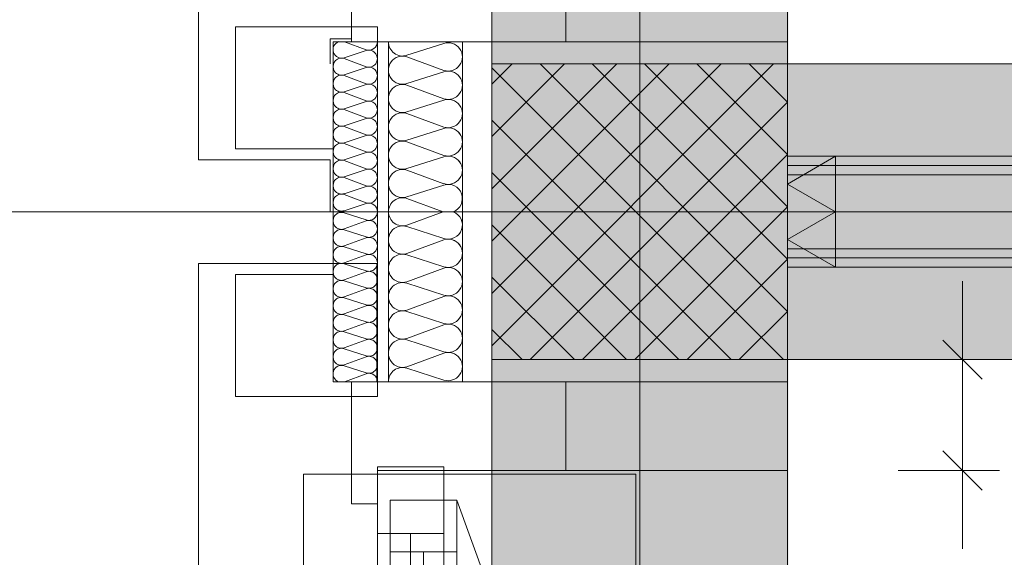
# Model space of a CAD drawing. Extents: x -500 to 300, y 62 to 1162.
# Tile 38 of 90: x -319 to -292, y 600 to 615. Entities that reach past the tile are written whole.
import ezdxf
from ezdxf.lldxf.tags import DXFTag

# ---------------------------------------------------------------- set-up
doc = ezdxf.new("R2010")
doc.units = 0
doc.layers.get('0').update_dxf_attribs({"lineweight": 13})
for name, color, linetype, lineweight, true_color in [('00 -Bauelemente -Dämmung innen', 7, 'Continuous', 9, 0xff7fe6), ('00 -Bauelemente -Gipskarton', 7, 'Continuous', 9, 0xff7fe6), ('30 -33 Aussenwände- 3 Aussenstützen', 7, 'Continuous', 50, 0x0000dd), ('30 -33 Aussenwände- 7 Fassade_ Elemente', 7, 'Continuous', 9, 0x00aacc), ('30 -34 Innenwände- 2 nichttragend', 7, 'Continuous', 18, 0xff7fe6), ('30 -35 Decken- 1 Konstruktion-Träger- Stahlbeton', 7, 'Continuous', 13, 0x33aa00), ('70 -72 Beschriftung- 2 Beschriftung Bauteile', 7, 'Continuous', 9, 0x9999ff), ('70 -76 Bemaßung- 2 Allgemein', 9, 'Continuous', 5, 0x808080), ('iwb_Schraffur_Unterzug', 7, 'Continuous', 5, 0xffffcc)]:
    doc.layers.add(name, color=color, linetype=linetype, lineweight=lineweight, true_color=true_color)
doc.layers.add('70 -71 Achsen- 1 Gebäudeachsen', color=7, linetype='STRICHPUNKT2-A06G93K98I', lineweight=18)
tags = doc.linetypes.add('fein_strichliert-A06G93KA8I', pattern=[4, 1, -2, 1]).pattern_tags.tags
tags[8:9] = [DXFTag(74, 4), DXFTag(75, 0), DXFTag(340, '0'), DXFTag(46, 0.0), DXFTag(50, 0.0), DXFTag(44, 0.0), DXFTag(45, 0.0)]
tags[6:7] = [DXFTag(74, 4), DXFTag(75, 0), DXFTag(340, '0'), DXFTag(46, 0.0), DXFTag(50, 0.0), DXFTag(44, 0.0), DXFTag(45, 0.0)]
tags[4:5] = [DXFTag(74, 4), DXFTag(75, 0), DXFTag(340, '0'), DXFTag(46, 0.0), DXFTag(50, 0.0), DXFTag(44, 0.0), DXFTag(45, 0.0)]
tags = doc.linetypes.add('STRICHPUNKT2-A06G93K98I', pattern=[12.7, 6.35, -3.175, 0, -3.175]).pattern_tags.tags
tags[10:11] = [DXFTag(74, 4), DXFTag(75, 0), DXFTag(340, '0'), DXFTag(46, 0.0), DXFTag(50, 0.0), DXFTag(44, 0.0), DXFTag(45, 0.0)]
tags[8:9] = [DXFTag(74, 4), DXFTag(75, 0), DXFTag(340, '0'), DXFTag(46, 0.0), DXFTag(50, 0.0), DXFTag(44, 0.0), DXFTag(45, 0.0)]
tags[6:7] = [DXFTag(74, 4), DXFTag(75, 0), DXFTag(340, '0'), DXFTag(46, 0.0), DXFTag(50, 0.0), DXFTag(44, 0.0), DXFTag(45, 0.0)]
tags[4:5] = [DXFTag(74, 4), DXFTag(75, 0), DXFTag(340, '0'), DXFTag(46, 0.0), DXFTag(50, 0.0), DXFTag(44, 0.0), DXFTag(45, 0.0)]

# ---------------------------------------------------------------- blocks, each defined once
blk = doc.blocks.new('Referenz-A06G93KB8I')
at = {"layer": '00 -Bauelemente -Dämmung innen', "color": 0, "linetype": 'Continuous', "lineweight": -2, "ltscale": 0.13}
for p, q in [((-298.299, 610.453), (-190.799, 610.453)), ((-298.299, 608.453), (-190.799, 608.453))]:
    blk.add_line(p, q, dxfattribs=at)
at = {"layer": '00 -Bauelemente -Gipskarton', "color": 0, "linetype": 'Continuous', "lineweight": -2, "ltscale": 0.13}
for p, q in [((-298.299, 610.953), (-191.299, 610.953)), ((-298.299, 610.703), (-191.049, 610.703)), ((-298.299, 610.453), (-190.799, 610.453)), ((-298.299, 608.453), (-190.799, 608.453)), ((-298.299, 608.203), (-191.049, 608.203)), ((-298.299, 607.953), (-191.299, 607.953))]:
    blk.add_line(p, q, dxfattribs=at)
at = {"layer": '30 -33 Aussenwände- 3 Aussenstützen', "color": 0, "lineweight": -2}
for p, q in [((-306.299, 612.901), (-305.746, 613.453)), ((-306.299, 611.487), (-304.332, 613.453)), ((-306.299, 610.073), (-302.918, 613.453)), ((-306.299, 608.658), (-301.504, 613.453)), ((-306.299, 607.244), (-300.09, 613.453)), ((-306.299, 605.83), (-298.675, 613.453)), ((-306.299, 613.342), (-298.41, 605.453)), ((-304.996, 613.453), (-298.299, 606.756)), ((-303.582, 613.453), (-298.299, 608.171)), ((-302.167, 613.453), (-298.299, 609.585)), ((-300.753, 613.453), (-298.299, 610.999)), ((-299.339, 613.453), (-298.299, 612.413)), ((-305.261, 605.453), (-298.299, 612.416)), ((-306.299, 611.928), (-299.824, 605.453)), ((-303.847, 605.453), (-298.299, 611.002)), ((-306.299, 610.514), (-301.239, 605.453)), ((-302.299, 610.453), (-302.299, 608.453)), ((-302.433, 605.453), (-298.299, 609.587)), ((-303.299, 609.453), (-301.299, 609.453)), ((-306.299, 609.1), (-302.653, 605.453)), ((-301.018, 605.453), (-298.299, 608.173)), ((-306.299, 607.685), (-304.067, 605.453)), ((-299.604, 605.453), (-298.299, 606.759)), ((-306.299, 606.271), (-305.481, 605.453))]:
    blk.add_line(p, q, dxfattribs=at)
at = {"layer": '30 -33 Aussenwände- 3 Aussenstützen', "color": 0, "linetype": 'Continuous', "lineweight": -2, "ltscale": 0.13}
for p, q in [((-298.299, 613.453), (-306.299, 613.453)), ((-306.299, 613.453), (-306.299, 605.453)), ((-298.299, 605.453), (-298.299, 613.453)), ((-306.299, 605.453), (-298.299, 605.453))]:
    blk.add_line(p, q, dxfattribs=at)
at = {"layer": '30 -33 Aussenwände- 7 Fassade_ Elemente', "color": 0, "linetype": 'Continuous', "lineweight": -2, "ltscale": 0.13}
for p, q in [((-298.299, 614.053), (-298.299, 769.853)), ((-314.239, 766.553), (-314.239, 610.853)), ((-310.099, 614.053), (-310.099, 617.353)), ((-304.299, 614.053), (-304.299, 616.453)), ((-298.299, 616.453), (-298.299, 614.053)), ((-313.239, 614.453), (-309.399, 614.453)), ((-313.239, 611.153), (-313.239, 614.453)), ((-309.399, 614.453), (-309.399, 614.053)), ((-310.679, 613.453), (-310.679, 614.133)), ((-310.679, 614.133), (-310.099, 614.133)), ((-309.399, 614.053), (-310.599, 614.053)), ((-310.599, 614.053), (-310.599, 609.453)), ((-310.599, 614.053), (-310.599, 611.153)), ((-309.399, 614.053), (-310.599, 614.053)), ((-309.699, 613.834), (-310.291, 614.053)), ((-304.299, 614.053), (-310.099, 614.053)), ((-309.399, 614.053), (-298.299, 614.053)), ((-309.399, 609.453), (-309.399, 614.053)), ((-309.099, 609.453), (-309.099, 614.053)), ((-309.099, 614.053), (-307.099, 614.053)), ((-307.099, 614.053), (-307.099, 609.453)), ((-298.299, 614.053), (-304.299, 614.053)), ((-309.699, 613.812), (-310.299, 613.619)), ((-308.599, 613.684), (-307.599, 614.005)), ((-310.299, 613.597), (-309.699, 613.375)), ((-307.599, 613.277), (-308.599, 613.646)), ((-309.699, 613.352), (-310.299, 613.159)), ((-308.599, 612.918), (-307.599, 613.239)), ((-310.299, 613.137), (-309.699, 612.915)), ((-309.699, 612.893), (-310.299, 612.7)), ((-310.299, 612.677), (-309.699, 612.455)), ((-307.599, 612.511), (-308.599, 612.88)), ((-309.699, 612.433), (-310.299, 612.24)), ((-308.599, 612.152), (-307.599, 612.473)), ((-310.299, 612.218), (-309.699, 611.996)), ((-309.699, 611.973), (-310.299, 611.781)), ((-307.599, 611.745), (-308.599, 612.114)), ((-310.299, 611.758), (-309.699, 611.536)), ((-308.599, 611.386), (-307.599, 611.707)), ((-309.699, 611.514), (-310.299, 611.321)), ((-307.599, 610.978), (-308.599, 611.348)), ((-310.599, 611.153), (-313.239, 611.153)), ((-310.299, 611.298), (-309.699, 611.077)), ((-314.239, 610.853), (-310.679, 610.853)), ((-310.679, 610.853), (-310.679, 609.453)), ((-309.699, 611.054), (-310.299, 610.861)), ((-310.299, 610.839), (-309.699, 610.617)), ((-308.599, 610.62), (-307.599, 610.941)), ((-309.699, 610.594), (-310.299, 610.402)), ((-307.599, 610.212), (-308.599, 610.582)), ((-310.299, 610.379), (-309.699, 610.157)), ((-302.299, 608.453), (-302.299, 610.453)), ((-309.699, 610.135), (-310.299, 609.942)), ((-308.599, 609.854), (-307.599, 610.175)), ((-310.299, 609.919), (-309.699, 609.698)), ((-308.599, 609.816), (-307.618, 609.453)), ((-309.699, 609.675), (-310.299, 609.482)), ((-310.599, 604.853), (-310.599, 609.453)), ((-309.699, 609.232), (-310.299, 609.424)), ((-309.399, 609.453), (-309.399, 604.853)), ((-309.099, 609.453), (-309.099, 604.853)), ((-308.599, 609.091), (-307.618, 609.453)), ((-307.099, 604.853), (-307.099, 609.453)), ((-303.299, 609.453), (-301.299, 609.453)), ((-310.299, 608.987), (-309.699, 609.209)), ((-309.699, 608.772), (-310.299, 608.965)), ((-308.599, 609.053), (-307.599, 608.732)), ((-310.299, 608.528), (-309.699, 608.75)), ((-307.599, 608.694), (-308.599, 608.325)), ((-309.699, 608.312), (-310.299, 608.505)), ((-310.299, 608.068), (-309.699, 608.29)), ((-308.599, 608.287), (-307.599, 607.966)), ((-314.239, 608.053), (-309.414, 608.053)), ((-314.239, 550.853), (-314.239, 608.053)), ((-309.699, 607.853), (-310.299, 608.046)), ((-309.414, 608.053), (-309.414, 604.853)), ((-307.599, 607.928), (-308.599, 607.559)), ((-313.239, 607.753), (-313.239, 604.453)), ((-310.599, 607.753), (-313.239, 607.753)), ((-310.599, 604.853), (-310.599, 607.753)), ((-310.299, 607.608), (-309.699, 607.83)), ((-309.699, 607.393), (-310.299, 607.586)), ((-310.299, 607.149), (-309.699, 607.371)), ((-308.599, 607.521), (-307.599, 607.2)), ((-309.699, 606.934), (-310.299, 607.126)), ((-307.599, 607.162), (-308.599, 606.793)), ((-310.299, 606.689), (-309.699, 606.911)), ((-309.699, 606.474), (-310.299, 606.667)), ((-308.599, 606.755), (-307.599, 606.434)), ((-310.299, 606.23), (-309.699, 606.451)), ((-307.599, 606.396), (-308.599, 606.027)), ((-309.699, 606.014), (-310.299, 606.207)), ((-310.299, 605.77), (-309.699, 605.992)), ((-309.699, 605.555), (-310.299, 605.747)), ((-308.599, 605.989), (-307.599, 605.668)), ((-310.299, 605.31), (-309.699, 605.532)), ((-307.599, 605.63), (-308.599, 605.261)), ((-309.699, 605.095), (-310.299, 605.288)), ((-308.599, 605.223), (-307.599, 604.902)), ((-309.699, 605.072), (-310.291, 604.853)), ((-309.399, 604.853), (-310.599, 604.853)), ((-309.399, 604.853), (-310.599, 604.853)), ((-310.099, 604.853), (-310.099, 601.553)), ((-304.299, 604.853), (-310.099, 604.853)), ((-309.414, 604.853), (-298.299, 604.853)), ((-309.399, 604.453), (-309.399, 604.853)), ((-309.099, 604.853), (-307.099, 604.853)), ((-304.299, 604.853), (-298.299, 604.853)), ((-304.299, 602.453), (-304.299, 604.853)), ((-298.299, 604.853), (-298.299, 602.453)), ((-298.299, 604.853), (-298.299, 554.053)), ((-313.239, 604.453), (-309.399, 604.453)), ((-309.399, 600.753), (-309.399, 602.553)), ((-309.399, 602.553), (-309.399, 579.453)), ((-307.599, 602.553), (-309.399, 602.553)), ((-309.399, 602.553), (-307.599, 602.553)), ((-307.599, 602.553), (-307.599, 600.753)), ((-307.599, 579.453), (-307.599, 602.553)), ((-309.399, 602.453), (-304.299, 602.453)), ((-309.399, 601.553), (-309.399, 602.453)), ((-298.299, 602.453), (-304.299, 602.453)), ((-310.099, 601.553), (-309.399, 601.553)), ((-307.249, 601.653), (-309.049, 601.653)), ((-309.049, 601.653), (-309.049, 580.153)), ((-309.049, 601.653), (-307.249, 601.653)), ((-309.049, 600.253), (-309.049, 601.653)), ((-307.249, 580.153), (-307.249, 601.653)), ((-307.249, 601.653), (-307.249, 600.253)), ((-307.599, 600.753), (-309.399, 600.753)), ((-307.249, 600.253), (-309.049, 600.253)), ((-308.149, 581.553), (-308.149, 600.253))]:
    blk.add_line(p, q, dxfattribs=at)
at = {"layer": '30 -33 Aussenwände- 7 Fassade_ Elemente', "color": 0, "lineweight": -2}
for p, q in [((-311.399, 602.353), (-309.399, 602.353)), ((-311.399, 579.453), (-311.399, 602.353)), ((-311.399, 556.553), (-311.399, 602.353)), ((-309.399, 602.353), (-309.399, 600.753)), ((-307.599, 602.353), (-309.399, 602.353)), ((-302.399, 602.353), (-307.599, 602.353)), ((-307.599, 600.753), (-307.599, 602.353)), ((-302.399, 579.453), (-302.399, 602.353)), ((-302.399, 556.553), (-302.399, 602.353)), ((-309.049, 601.653), (-307.249, 601.653)), ((-309.049, 600.253), (-309.049, 601.653)), ((-307.249, 601.653), (-307.249, 600.253)), ((-309.399, 600.753), (-307.599, 600.753)), ((-309.399, 558.153), (-309.399, 600.753)), ((-309.399, 581.053), (-309.399, 600.753)), ((-308.499, 600.753), (-308.499, 558.153)), ((-307.599, 600.753), (-307.599, 558.153)), ((-307.249, 600.253), (-309.049, 600.253)), ((-309.049, 581.553), (-309.049, 600.253)), ((-308.149, 581.553), (-308.149, 600.253)), ((-307.249, 600.253), (-307.249, 581.553))]:
    blk.add_line(p, q, dxfattribs=at)
at = {"layer": '30 -33 Aussenwände- 7 Fassade_ Elemente', "color": 0, "linetype": 'fein_strichliert-A06G93KA8I', "lineweight": -2, "ltscale": 0.13}
blk.add_line((-307.249, 601.653), (-299.895, 581.45), dxfattribs=at)
at = {"layer": '30 -33 Aussenwände- 7 Fassade_ Elemente', "color": 0, "linetype": 'Continuous', "lineweight": -2, "ltscale": 0.13}
for centre, major_axis, end_param in [((-310.369, 613.838), (-0.078, 0.216), 1.552305), ((-309.628, 614.053), (-0.07, -0.219), 1.884423), ((-308.716, 614.048), (-0.383, 0.005), 1.896254), ((-307.481, 613.641), (-0.117, -0.364), 3.765224), ((-310.369, 613.838), (-0.217, -0.074), 1.552305), ((-309.628, 613.593), (0.186, 0.135), 1.254884), ((-310.369, 613.378), (0.07, 0.219), 3.765224), ((-310.369, 613.378), (-0.186, 0.135), 1.255075), ((-310.369, 613.378), (0.07, 0.219), 1.255075), ((-309.628, 613.593), (0.186, -0.135), 1.254884), ((-308.716, 613.282), (0.117, 0.364), 3.764652), ((-310.369, 613.378), (-0.186, -0.135), 1.255075), ((-309.628, 613.593), (-0.07, -0.219), 1.254884), ((-309.628, 613.134), (0.186, 0.135), 1.254884), ((-309.628, 613.134), (-0.07, -0.219), 3.764652), ((-309.628, 613.134), (0.186, -0.135), 1.254884), ((-307.481, 612.875), (-0.117, -0.364), 3.765224), ((-310.369, 612.918), (0.07, 0.219), 3.765224), ((-310.369, 612.918), (-0.186, 0.135), 1.255075), ((-310.369, 612.918), (0.07, 0.219), 1.255075), ((-309.628, 613.134), (-0.07, -0.219), 1.254884), ((-310.369, 612.459), (0.07, 0.219), 3.765224), ((-310.369, 612.918), (-0.186, -0.135), 1.255075), ((-309.628, 612.674), (0.186, 0.135), 1.254884), ((-309.628, 612.674), (-0.07, -0.219), 3.764652), ((-309.628, 612.674), (0.186, -0.135), 1.254884), ((-308.716, 612.516), (0.117, 0.364), 3.764652), ((-309.628, 612.674), (-0.07, -0.219), 1.254884), ((-309.628, 612.214), (-0.07, -0.219), 3.764652), ((-307.481, 612.109), (-0.117, -0.364), 3.765224), ((-310.369, 611.999), (0.07, 0.219), 3.765224), ((-308.716, 611.75), (0.117, 0.364), 3.764652), ((-308.716, 611.75), (0.117, 0.364), 1.254884), ((-309.628, 611.755), (-0.07, -0.219), 3.764652), ((-308.716, 611.75), (-0.31, 0.225), 1.254884), ((-310.369, 611.539), (0.07, 0.219), 3.765224), ((-307.481, 611.343), (-0.117, -0.364), 3.765224), ((-307.481, 611.343), (0.31, 0.225), 1.255075), ((-309.628, 611.295), (-0.07, -0.219), 3.764652), ((-308.716, 610.984), (0.117, 0.364), 3.764652), ((-308.716, 611.75), (-0.31, -0.225), 1.254884), ((-308.716, 610.984), (0.117, 0.364), 1.254884), ((-307.481, 611.343), (0.31, -0.225), 1.255075), ((-310.369, 611.08), (0.07, 0.219), 3.765224), ((-309.628, 610.836), (-0.07, -0.219), 3.764652), ((-308.716, 610.984), (-0.31, 0.225), 1.254884), ((-307.481, 611.343), (-0.117, -0.364), 1.255075), ((-310.369, 610.62), (0.07, 0.219), 3.765224), ((-307.481, 610.577), (-0.117, -0.364), 3.765224), ((-307.481, 610.577), (0.31, 0.225), 1.255075), ((-309.628, 610.376), (-0.07, -0.219), 3.764652), ((-308.716, 610.984), (-0.31, -0.225), 1.254884), ((-308.716, 610.218), (0.117, 0.364), 1.254884), ((-307.481, 610.577), (0.31, -0.225), 1.255075), ((-310.369, 610.161), (0.07, 0.219), 3.765224), ((-308.716, 610.218), (-0.31, 0.225), 1.254884), ((-307.481, 610.577), (-0.117, -0.364), 1.255075), ((-309.628, 609.916), (-0.07, -0.219), 3.764652), ((-307.481, 609.811), (0.361, 0.127), 1.543158), ((-310.369, 609.701), (0.07, 0.219), 3.765224), ((-308.716, 609.452), (0.117, 0.364), 1.878013), ((-308.716, 610.218), (-0.31, -0.225), 1.254884), ((-307.481, 609.811), (0.137, -0.357), 1.543158), ((-309.628, 609.457), (0.23, -0.003), 1.896254), ((-310.369, 609.206), (0.07, 0.219), 3.765224), ((-309.628, 609.45), (-0.07, -0.219), 1.896254), ((-309.628, 608.991), (-0.07, -0.219), 3.764652), ((-308.716, 609.455), (-0.383, -0.002), 1.878013), ((-307.481, 609.096), (0.361, -0.127), 1.543158), ((-310.369, 608.746), (0.07, 0.219), 3.765224), ((-308.716, 608.689), (0.117, 0.364), 1.254884), ((-307.481, 609.096), (-0.117, -0.364), 1.543158), ((-309.628, 608.531), (-0.07, -0.219), 3.764652), ((-308.716, 608.689), (-0.31, 0.225), 1.254884), ((-307.481, 608.33), (-0.117, -0.364), 3.765224), ((-307.481, 608.33), (0.31, 0.225), 1.255075), ((-310.369, 608.287), (0.07, 0.219), 3.765224), ((-308.716, 608.689), (-0.31, -0.225), 1.254884), ((-307.481, 608.33), (0.31, -0.225), 1.255075), ((-309.628, 608.071), (-0.07, -0.219), 3.764652), ((-308.716, 607.923), (0.117, 0.364), 3.764652), ((-308.716, 607.923), (-0.31, 0.225), 1.254884), ((-308.716, 607.923), (0.117, 0.364), 1.254884), ((-310.369, 607.827), (0.07, 0.219), 3.765224), ((-307.481, 608.33), (-0.117, -0.364), 1.255075), ((-307.481, 607.564), (-0.117, -0.364), 3.765224), ((-307.481, 607.564), (0.31, 0.225), 1.255075), ((-310.369, 607.367), (0.07, 0.219), 3.765224), ((-309.628, 607.612), (-0.07, -0.219), 3.764652), ((-308.716, 607.923), (-0.31, -0.225), 1.254884), ((-307.481, 607.564), (0.31, -0.225), 1.255075), ((-309.628, 607.152), (-0.07, -0.219), 3.764652), ((-308.716, 607.157), (0.117, 0.364), 3.764652), ((-308.716, 607.157), (-0.31, 0.225), 1.254884), ((-308.716, 607.157), (0.117, 0.364), 1.254884), ((-310.369, 606.908), (0.07, 0.219), 3.765224), ((-307.481, 607.564), (-0.117, -0.364), 1.255075), ((-307.481, 606.798), (-0.117, -0.364), 3.765224), ((-309.628, 606.692), (-0.07, -0.219), 3.764652), ((-308.716, 607.157), (-0.31, -0.225), 1.254884), ((-310.369, 606.448), (0.07, 0.219), 3.765224), ((-308.716, 606.391), (0.117, 0.364), 3.764652), ((-309.628, 606.233), (0.186, 0.135), 1.254884), ((-309.628, 606.233), (-0.07, -0.219), 3.764652), ((-309.628, 606.233), (0.186, -0.135), 1.254884), ((-307.481, 606.032), (-0.117, -0.364), 3.765224), ((-310.369, 605.989), (0.07, 0.219), 3.765224), ((-310.369, 605.989), (-0.186, 0.135), 1.255075), ((-310.369, 605.989), (0.07, 0.219), 1.255075), ((-309.628, 606.233), (-0.07, -0.219), 1.254884), ((-309.628, 605.773), (0.186, 0.135), 1.254884), ((-309.628, 605.773), (-0.07, -0.219), 3.764652), ((-308.716, 605.625), (0.117, 0.364), 3.764652), ((-310.369, 605.529), (0.07, 0.219), 3.765224), ((-310.369, 605.989), (-0.186, -0.135), 1.255075), ((-310.369, 605.529), (0.07, 0.219), 1.255075), ((-309.628, 605.773), (0.186, -0.135), 1.254884), ((-310.369, 605.529), (-0.186, 0.135), 1.255075), ((-309.628, 605.773), (-0.07, -0.219), 1.254884), ((-309.628, 605.314), (0.186, 0.135), 1.254884), ((-307.481, 605.266), (-0.117, -0.364), 3.765224), ((-310.369, 605.069), (0.07, 0.219), 1.552305), ((-310.369, 605.529), (-0.186, -0.135), 1.255075), ((-309.628, 605.314), (0.186, -0.135), 1.254884), ((-308.716, 604.859), (0.117, 0.364), 1.896254), ((-310.369, 605.069), (-0.217, 0.074), 1.552305), ((-309.628, 605.314), (-0.07, -0.219), 1.254884), ((-309.628, 604.854), (0.23, 0), 1.884423)]:
    blk.add_ellipse(centre, major_axis=major_axis, ratio=1, start_param=0, end_param=end_param, dxfattribs=at)
at = {"layer": '30 -34 Innenwände- 2 nichttragend', "color": 0, "linetype": 'Continuous', "lineweight": -2, "ltscale": 0.13}
for p, q in [((-298.299, 610.953), (-191.299, 610.953)), ((-298.299, 607.953), (-298.299, 610.953)), ((-298.299, 607.953), (-191.299, 607.953))]:
    blk.add_line(p, q, dxfattribs=at)
at = {"layer": '30 -35 Decken- 1 Konstruktion-Träger- Stahlbeton', "color": 0, "linetype": 'fein_strichliert-A06G93KA8I', "lineweight": -2, "ltscale": 0.13}
for p, q in [((-306.299, 995.453), (-306.299, 388.453)), ((-298.299, 995.453), (-298.299, 388.453)), ((-298.299, 613.453), (-2.299, 613.453)), ((-298.299, 605.453), (-2.299, 605.453))]:
    blk.add_line(p, q, dxfattribs=at)
at = {"layer": '30 -35 Decken- 1 Konstruktion-Träger- Stahlbeton', "color": 0, "lineweight": -2}
blk.add_line((-298.299, 613.453), (-298.299, 605.453), dxfattribs=at)
at = {"layer": '70 -71 Achsen- 1 Gebäudeachsen', "color": 0, "linetype": 'STRICHPUNKT2-A06G93K98I', "lineweight": -2, "ltscale": 0.13}
for p, q in [((-302.299, 1084.393), (-302.299, 84.953)), ((-387.239, 609.453), (76.501, 609.453))]:
    blk.add_line(p, q, dxfattribs=at)
at = {"layer": '70 -72 Beschriftung- 2 Beschriftung Bauteile', "color": 0, "lineweight": -2}
for p, q in [((-298.299, 610.203), (-297, 610.953)), ((-297, 610.953), (-297, 609.453)), ((-297, 609.453), (-298.299, 610.203)), ((-298.299, 608.703), (-297, 609.453)), ((-297, 609.453), (-297, 607.953)), ((-297, 607.953), (-298.299, 608.703))]:
    blk.add_line(p, q, dxfattribs=at)
for points in [[(-297, 609.453), (-298.299, 610.203), (-297, 610.953)], [(-297, 607.953), (-298.299, 608.703), (-297, 609.453)]]:
    blk.add_solid(points, dxfattribs=at)
at = {"layer": '70 -76 Bemaßung- 2 Allgemein', "color": 0, "linetype": 'Continuous', "lineweight": -2, "ltscale": 0.13}
for p, q in [((-293.561, 606.514), (-293.561, 607.574)), ((-293.561, 604.453), (-293.561, 606.514)), ((-293.031, 604.923), (-294.092, 605.984)), ((-295.299, 605.453), (-292.561, 605.453)), ((-293.561, 602.453), (-293.561, 605.453)), ((-293.561, 603.453), (-293.561, 601.393)), ((-294.092, 602.984), (-293.031, 601.923)), ((-295.299, 602.453), (-292.561, 602.453)), ((-293.561, 601.393), (-293.561, 600.333))]:
    blk.add_line(p, q, dxfattribs=at)
blk = doc.blocks.new('Referenz-A06G93KD8I')
at = {"layer": 'iwb_Schraffur_Unterzug', "linetype": 'Continuous', "ltscale": 0.13}
for points in [[(-302.298, 995.453), (-298.298, 995.453), (-298.298, 553.453), (-306.298, 553.453), (-306.298, 995.453)], [(-298.298, 609.453), (-298.298, 613.453), (-2.298, 613.453), (-2.298, 605.453), (-298.298, 605.453)]]:
    blk.add_hatch(color=256, dxfattribs=at).paths.add_polyline_path(points)
blk.add_solid([(-306.28, 223.382), (-306.28, 995.453), (-298.28, 223.382), (-298.28, 995.453)], dxfattribs=at)

msp = doc.modelspace()

# ---------------------------------------------------------------- block references
at = {"color": 8, "lineweight": 13, "ltscale": 0.13, "true_color": 0x808080}
msp.add_blockref('Referenz-A06G93KB8I', (0, 0), dxfattribs=at)
at = {"color": 8, "lineweight": 25, "ltscale": 0.25, "true_color": 0x808080}
msp.add_blockref('Referenz-A06G93KD8I', (0, 0), dxfattribs=at)

doc.saveas('drawing.dxf')
